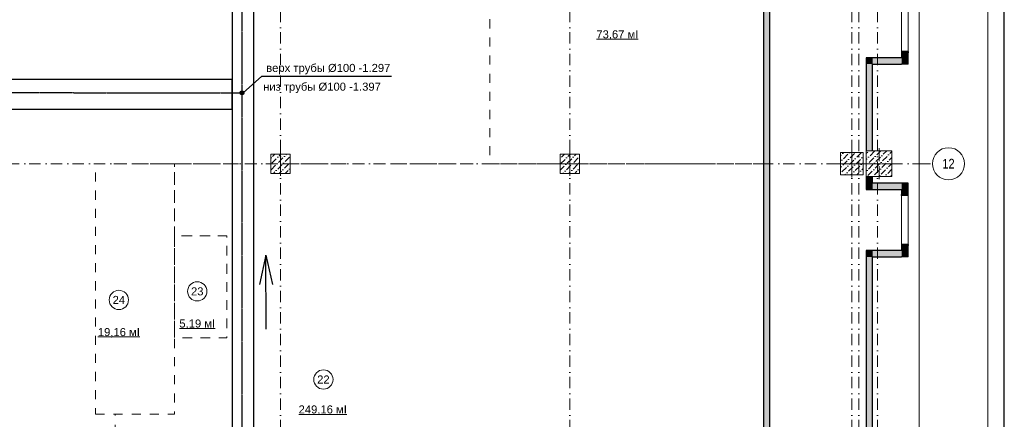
# Model space of a CAD drawing. Header units: millimetres. Extents: x -2890 to 117730, y -526 to 88572.
# Tile 54 of 65: x 86969 to 117608, y 45341 to 57780. Entities that reach past the tile are written whole.
import ezdxf
from ezdxf.xclip import XClip

# ---------------------------------------------------------------- set-up
doc = ezdxf.new("R2010")
doc.units = ezdxf.units.MM
doc.header["$MEASUREMENT"] = 0
doc.header["$XCLIPFRAME"] = 2
doc.set_wipeout_variables(frame=1)
for name, pattern in [('Wipeout_Contour', [1000, 0, -1000]), ('Невидимая', [3.912222, 2.822222, -1.09]), ('Штриховая', [564.444447, 282.222223, -282.222223]), ('Штрихпунктирная', [6.702778, 3.527778, -1.763889, 0, -1.411111])]:
    doc.linetypes.add(name, pattern=pattern)
for name, color, linetype in [('ВК_К1', 34, 'Continuous'), ('ВК_Размер', 7, 'Continuous'), ('ВК_Текст', 7, 'Continuous'), ('Конструктив - Колонны', 7, 'Continuous'), ('Конструктив - Стены Внутр сущ.', 7, 'Continuous'), ('ПОЛ - Зоны перепадов', 7, 'Continuous'), ('Размер - Конструктив нов', 7, 'Continuous'), ('Чертеж и Рисунок', 7, 'Continuous'), ('Элемент Модели - Зона', 7, 'Continuous'), ('Элемент Модели - Оси', 7, 'Continuous')]:
    doc.layers.add(name, color=color, linetype=linetype)
doc.styles.add('СГЕНЕРИР_СТИЛЬ_1', font='ARIALN.TTF')
doc.styles.add('СГЕНЕРИР_СТИЛЬ_4', font='arial.ttf')
pattern_1 = [(45, (-30913.9, 8296), (-183.84776, 183.84776), [195, -65, 0, -65]), (45, (-30890.9, 8502.82), (-183.84776, 183.84776), [195, -65, 0, -65])]

# ---------------------------------------------------------------- blocks, each defined once
blk = doc.blocks.new('Чертеж_4_5', base_point=(-404.87, 87.91))
at = {"layer": 'Размер - Конструктив нов', "color": 7, "linetype": 'Continuous', "lineweight": 15}
blk.add_line((1158.63, 537.91), (1157.46, 537.91), dxfattribs=at)
at = {"layer": 'Элемент Модели - Оси', "color": 7, "linetype": 'Штрихпунктирная', "lineweight": 15}
blk.add_line((1157.46, 537.91), (1161.63, 537.91), dxfattribs=at)
at = {"layer": 'Элемент Модели - Оси', "color": 7, "linetype": 'Continuous', "lineweight": 15}
blk.add_circle((1166.63, 537.91), 5, dxfattribs=at)
at = {"layer": 'Элемент Модели - Оси', "color": 7, "linetype": 'Continuous', "lineweight": 15, "insert": (1164.71, 537.93), "char_height": 3, "attachment_point": 4, "style": 'СГЕНЕРИР_СТИЛЬ_1'}
blk.add_mtext('\\A1;\\pt0;12', dxfattribs=at)

msp = doc.modelspace()

# ---------------------------------------------------------------- hatches: boundary and pattern name
at = {"layer": 'ВК_К1', "ltscale": 100}
h = msp.add_hatch(color=256, dxfattribs=at)
h.dxf.hatch_style = 1
h.paths.add_polyline_path([(93946, 55502.1, 1), (93826.2, 55502.1, 1)])
at = {"layer": 'Конструктив - Стены Внутр сущ.', "linetype": 'Continuous', "lineweight": 15, "ltscale": 100}
for points in [[(110111.1, 67596.1), (110111.1, 19116), (110311.1, 19116), (110311.1, 67596.1)], [(114411.1, 56596), (114611.1, 56596), (114611.1, 56786), (114411.1, 56786)], [(113311.1, 56396), (113511.1, 56396), (113311.1, 56596)], [(113311.1, 56596), (113511.1, 56396), (113511.1, 56596)], [(113311.1, 56396), (113311.1, 53696), (113511.1, 53696), (113511.1, 56396)], [(114411.1, 56596), (113511.1, 56596), (113511.1, 56396), (114411.1, 56396)], [(114411.1, 56396), (114611.1, 56396), (114411.1, 56596)], [(114411.1, 56596), (114611.1, 56396), (114611.1, 56596)], [(113311.1, 52696), (113511.1, 52696), (113511.1, 52896), (113311.1, 52896)], [(113511.1, 52696), (113311.1, 52496), (113511.1, 52496)], [(113511.1, 52696), (113311.1, 52696), (113311.1, 52496)], [(113511.1, 52496), (114411.1, 52496), (114411.1, 52696), (113511.1, 52696)], [(114411.1, 52496), (114611.1, 52696), (114411.1, 52696)], [(114411.1, 52496), (114611.1, 52496), (114611.1, 52696)], [(114411.1, 52496), (114411.1, 52306), (114611.1, 52306), (114611.1, 52496)], [(113311.1, 50396), (113511.1, 50396), (113311.1, 50596)], [(113311.1, 50596), (113511.1, 50396), (113511.1, 50596)], [(114411.1, 50596), (113511.1, 50596), (113511.1, 50396), (114411.1, 50396)], [(114411.1, 50596), (114611.1, 50596), (114611.1, 50786), (114411.1, 50786)], [(114411.1, 50396), (114611.1, 50396), (114411.1, 50596)], [(114411.1, 50596), (114611.1, 50396), (114611.1, 50596)], [(113311.1, 50396), (113311.1, 44696), (113511.1, 44696), (113511.1, 50396)]]:
    msp.add_hatch(color=7, dxfattribs=at).paths.add_polyline_path(points)

# ---------------------------------------------------------------- linework, layer by layer
at = {"color": 7, "linetype": 'Continuous', "lineweight": 30, "ltscale": 100}
msp.add_line((117608, 5), (117608, 83105), dxfattribs=at)
at = {"layer": 'ВК_К1', "ltscale": 100}
for p, q in [((94632.7, 50445.2), (94433.4, 49536.9)), ((94640.6, 48142.6), (94632.7, 50445.2)), ((94632.7, 50445.2), (94838.3, 49538.3))]:
    msp.add_line(p, q, dxfattribs=at)
at = {"layer": 'ВК_К1', "linetype": 'Штрихпунктирная'}
msp.add_lwpolyline([(71079.6, 44236.1), (71079.6, 55530.8), (93886.1, 55502.1)], dxfattribs=at)
at = {"layer": 'ВК_К1', "ltscale": 100}
msp.add_circle((93886.1, 55502.1), 59.9, dxfattribs=at)
at = {"layer": 'ВК_Размер'}
for points in [[(93578.7, 19649.5), (94255.4, 19649.5), (94255.4, 60397.7), (93578.7, 60397.7)], [(93578.7, 55918), (70777.2, 55918), (70777.2, 54996), (93578.7, 54996)]]:
    msp.add_lwpolyline(points, close=True, dxfattribs=at)
msp.add_lwpolyline([(93927.4, 55502), (94500.2, 56024.4), (98535.2, 56024.4)], dxfattribs=at)
at = {"layer": 'Конструктив - Стены Внутр сущ.', "color": 7, "linetype": 'Continuous', "lineweight": 15, "ltscale": 100}
for p, q in [((114411.1, 58306), (114411.1, 56786)), ((114611.1, 56786), (114611.1, 58306)), ((114411.1, 52306), (114411.1, 50786)), ((114611.1, 50786), (114611.1, 52306))]:
    msp.add_line(p, q, dxfattribs=at)
at = {"layer": 'Конструктив - Стены Внутр сущ.', "color": 7, "linetype": 'Continuous', "lineweight": 30, "ltscale": 100}
for p, q in [((114411.1, 56786), (114411.1, 56749)), ((114496.1, 56786), (114411.1, 56786)), ((114611.1, 56786), (114496.1, 56786)), ((114611.1, 56786), (114611.1, 56749)), ((114411.1, 52306), (114411.1, 52343)), ((114496.1, 52306), (114411.1, 52306)), ((114611.1, 52306), (114496.1, 52306)), ((114611.1, 52306), (114611.1, 52343)), ((114411.1, 50786), (114411.1, 50749)), ((114496.1, 50786), (114411.1, 50786)), ((114611.1, 50786), (114496.1, 50786)), ((114611.1, 50786), (114611.1, 50749))]:
    msp.add_line(p, q, dxfattribs=at)
at = {"layer": 'Конструктив - Стены Внутр сущ.', "color": 7, "linetype": 'Continuous', "lineweight": 30, "ltscale": 100, "flags": 128}
for points in [[(110311.1, 18916), (110311.1, 67796.1)], [(110111.1, 67596.1), (110111.1, 19116)], [(114411.1, 56786), (114411.1, 56596)], [(114611.1, 56396), (114611.1, 56786)], [(113311.1, 56596), (113311.1, 56396)], [(114411.1, 56596), (113311.1, 56596)], [(113311.1, 56396), (113311.1, 53696)], [(113511.1, 56396), (114411.1, 56396)], [(113511.1, 53696), (113511.1, 56396)], [(114611.1, 56396), (114411.1, 56396)], [(113311.1, 52896), (113311.1, 52496)], [(113511.1, 52696), (113511.1, 52896)], [(113311.1, 52496), (113511.1, 52496)], [(114411.1, 52696), (113511.1, 52696)], [(113511.1, 52496), (114411.1, 52496)], [(114611.1, 52696), (114411.1, 52696)], [(114411.1, 52496), (114411.1, 52306)], [(114611.1, 52306), (114611.1, 52696)], [(113311.1, 50596), (113311.1, 50396)], [(114411.1, 50596), (113311.1, 50596)], [(114411.1, 50786), (114411.1, 50596)], [(114611.1, 50396), (114611.1, 50786)], [(113311.1, 50396), (113311.1, 44696)], [(113511.1, 50396), (114411.1, 50396)], [(113511.1, 44696), (113511.1, 50396)], [(114611.1, 50396), (114411.1, 50396)]]:
    msp.add_lwpolyline(points, dxfattribs=at)
at = {"layer": 'ПОЛ - Зоны перепадов', "color": 7, "linetype": 'Невидимая', "lineweight": 5, "ltscale": 100, "flags": 128}
msp.add_lwpolyline([(110111.1, 44596), (110132.8, 67596.1), (108911.3, 67596.1), (108911.3, 70556), (109311.1, 70556), (109311.1, 80646), (59036.1, 80646), (59036.1, 44596)], close=True, dxfattribs=at)
at = {"layer": 'Элемент Модели - Зона', "color": 7, "linetype": 'Continuous', "lineweight": 0, "ltscale": 100}
for p, q in [((104916.6, 57172.4), (106217.2, 57172.4)), ((91938.1, 48170.4), (93048.9, 48170.4)), ((89404.6, 47903.7), (90705.2, 47903.7)), ((95653.8, 45495.5), (97144.1, 45495.5))]:
    msp.add_line(p, q, dxfattribs=at)
at = {"layer": 'Элемент Модели - Зона', "color": 253, "linetype": 'Штриховая', "lineweight": 15, "flags": 128}
for points in [[(89325, 45501.1), (89936.1, 45501.1), (91782.4, 45501.1), (91782.4, 47874.1), (91782.4, 51048.3), (91782.4, 53296), (89325, 53296)], [(93418.6, 51048.3), (91782.4, 51048.3), (91782.4, 47874.1), (93418.6, 47874.1)]]:
    msp.add_lwpolyline(points, close=True, dxfattribs=at)
at = {"layer": 'Элемент Модели - Зона', "color": 7, "linetype": 'Continuous', "lineweight": 0, "ltscale": 100, "flags": 128}
for points in [[(90354.9, 49057.2, 1), (89754.9, 49057.2, 1)], [(92793.5, 49323.9, 1), (92193.5, 49323.9, 1)], [(96719.4, 46580.1, 1), (96119.4, 46580.1, 1)]]:
    msp.add_lwpolyline(points, format="xyb", close=True, dxfattribs=at)

# ---------------------------------------------------------------- block references
at = {"layer": 'Чертеж и Рисунок', "color": 7, "linetype": 'Continuous', "lineweight": 15, "ltscale": 100}
ref = msp.add_blockref('Чертеж_4_5', (-41278.7, 8296), dxfattribs=dict(at, xscale=100, yscale=100, zscale=100))
XClip(ref).set_block_clipping_path([(1157.4600279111, 170.6084698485), (1178.8521228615, 822.866965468)])

# ---------------------------------------------------------------- texts
at = {"layer": 'ВК_Текст', "color": 1, "linetype": 'Continuous', "lineweight": 0, "ltscale": 100, "char_height": 250, "attachment_point": 5, "style": 'СГЕНЕРИР_СТИЛЬ_4'}
for s, insert in [('\\A1;верх трубы %%C100 -1.297', (96571.4, 56241.3)), ('\\A1;низ трубы Ø100 -1.397', (96376.7, 55657.7))]:
    msp.add_mtext(s, dxfattribs=dict(at, insert=insert))
at = {"layer": 'Элемент Модели - Зона', "color": 7, "linetype": 'Continuous', "lineweight": 0, "ltscale": 100, "char_height": 250, "attachment_point": 5, "style": 'СГЕНЕРИР_СТИЛЬ_4'}
for s, insert in [('\\A1;73,67 мІ', (105566.9, 57301.7)), ('\\A1;23', (92493.5, 49321.8)), ('\\A1;24', (90054.9, 49057.2)), ('\\A1;5,19 мІ', (92493.5, 48299.7)), ('\\A1;19,16 мІ', (90054.9, 48033)), ('\\A1;22', (96419.4, 46580.1)), ('\\A1;249,16 мІ', (96399, 45624.9))]:
    msp.add_mtext(s, dxfattribs=dict(at, insert=insert))

# ---------------------------------------------------------------- next in the draw order: wipeouts: each hides what was drawn before it
at = {"color": 254, "linetype": 'Wipeout_Contour', "lineweight": 0, "ltscale": 100}
for points in [[(112511.1, 52946), (113211.1, 52946), (113211.1, 53646), (112511.1, 53646)], [(94786.1, 52996), (95386.1, 52996), (95386.1, 53596), (94786.1, 53596)], [(103786.1, 52996), (104386.1, 52996), (104386.1, 53596), (103786.1, 53596)]]:
    msp.add_wipeout(points, dxfattribs=at).dxf.layer = 'Конструктив - Колонны'

# ---------------------------------------------------------------- next in the draw order: hatches: boundary and pattern name
at = {"layer": 'Конструктив - Колонны', "linetype": 'Continuous', "lineweight": 15, "ltscale": 100}
h = msp.add_hatch(dxfattribs=at)
h.set_pattern_fill('БЕТОН_01_0006', scale=100, style=0, pattern_type=2)
h.set_pattern_definition(pattern_1)
h.paths.add_polyline_path([(112511.1, 52946), (113211.1, 52946), (113211.1, 53646), (112511.1, 53646)])
h = msp.add_hatch(dxfattribs=at)
h.set_pattern_fill('БЕТОН_01_0006', scale=100, style=0, pattern_type=2)
h.set_pattern_definition(pattern_1)
h.paths.add_polyline_path([(94786.1, 52996), (95386.1, 52996), (95386.1, 53596), (94786.1, 53596)])
h = msp.add_hatch(dxfattribs=at)
h.set_pattern_fill('БЕТОН_01_0006', scale=100, style=0, pattern_type=2)
h.set_pattern_definition(pattern_1)
h.paths.add_polyline_path([(103786.1, 52996), (104386.1, 52996), (104386.1, 53596), (103786.1, 53596)])

# ---------------------------------------------------------------- next in the draw order: linework, layer by layer
at = {"layer": 'ВК_К1', "linetype": 'Штрихпунктирная'}
msp.add_lwpolyline([(85706, 80046), (85706, 79715.2), (105409.1, 79715.2, -0.4142136), (105409.6, 79714.7), (105409.6, 60061.1), (93886.6, 60061.1, 0.4142136), (93886.1, 60060.6), (93886.1, 19935.2), (109921, 19935.2)], format="xyb", dxfattribs=at)
at = {"layer": 'Конструктив - Колонны', "color": 7, "linetype": 'Continuous', "lineweight": 0, "ltscale": 100}
for p, q in [((95086.1, 53376), (95086.1, 53676)), ((104086.1, 53376), (104086.1, 53676)), ((112861.1, 53376), (112861.1, 53726)), ((95006.1, 53296), (94706.1, 53296)), ((95086.1, 53216), (95086.1, 52916)), ((95166.1, 53296), (95466.1, 53296)), ((104006.1, 53296), (103706.1, 53296)), ((104086.1, 53216), (104086.1, 52916)), ((104166.1, 53296), (104466.1, 53296)), ((112781.1, 53296), (112431.1, 53296)), ((112861.1, 53216), (112861.1, 52866)), ((112941.1, 53296), (113291.1, 53296))]:
    msp.add_line(p, q, dxfattribs=at)
at = {"layer": 'Конструктив - Колонны', "color": 7, "linetype": 'Continuous', "lineweight": 15, "ltscale": 100, "flags": 128}
for points in [[(112511.1, 52946), (113211.1, 52946), (113211.1, 53646), (112511.1, 53646)], [(94786.1, 52996), (95386.1, 52996), (95386.1, 53596), (94786.1, 53596)], [(103786.1, 52996), (104386.1, 52996), (104386.1, 53596), (103786.1, 53596)]]:
    msp.add_lwpolyline(points, close=True, dxfattribs=at)
at = {"layer": 'Конструктив - Колонны', "color": 7, "linetype": 'Continuous', "lineweight": 0, "ltscale": 100}
for p in [(95086.1, 53296), (104086.1, 53296), (112861.1, 53296)]:
    msp.add_point(p, dxfattribs=at)
at = {"layer": 'Элемент Модели - Зона', "color": 253, "linetype": 'Штриховая', "lineweight": 15, "flags": 128}
for points in [[(101603.2, 53296), (103786.1, 53296), (103786.1, 53596), (104386.1, 53596), (104386.1, 53296), (110111.1, 53296), (110111.1, 53796), (110111.1, 56816), (110111.1, 61976), (101603.2, 61976)], [(89936.1, 26605.2), (89936.1, 26596), (91496.1, 26596), (91496.1, 26616), (94786.1, 26616), (94786.1, 32146), (92986.1, 32146), (92986.1, 32396), (94786.1, 32396), (94786.1, 33896), (92986.1, 33896), (92986.1, 34146), (94786.1, 34146), (94786.1, 34546), (94736.1, 34546), (94736.1, 36046), (94786.1, 36046), (94786.1, 36446), (92986.1, 36446), (92986.1, 36696), (94786.1, 36696), (94786.1, 38196), (92986.1, 38196), (92986.1, 38446), (94786.1, 38446), (94786.1, 44596), (95386.1, 44596), (95386.1, 44146), (103786.1, 44146), (103786.1, 44596), (104386.1, 44596), (104386.1, 44146), (110111.1, 44146), (110111.1, 53296), (107466.8, 53296), (104386.1, 53296), (104386.1, 52996), (103786.1, 52996), (103786.1, 53296), (95386.1, 53296), (95386.1, 52996), (94786.1, 52996), (94786.1, 53296), (91782.4, 53296), (91782.4, 51048.3), (93418.6, 51048.3), (93418.6, 47874.1), (91782.4, 47874.1), (91782.4, 45501.1), (89936.1, 45501.1)]]:
    msp.add_lwpolyline(points, close=True, dxfattribs=at)
at = {"layer": 'Элемент Модели - Оси', "color": 7, "linetype": 'Штрихпунктирная', "lineweight": 15, "ltscale": 100}
for p, q in [((95086.1, 82191.7), (95086.1, 15620.8)), ((104086.1, 82191.7), (104086.1, 15620.8)), ((112861.1, 82191.7), (112861.1, 15620.8)), ((113086.1, 82191.7), (113086.1, 15620.8))]:
    msp.add_line(p, q, dxfattribs=at)

# ---------------------------------------------------------------- next in the draw order: wipeouts: each hides what was drawn before it
at = {"color": 254, "linetype": 'Wipeout_Contour', "lineweight": 0, "ltscale": 100}
msp.add_wipeout([(113311.1, 52896), (114111.1, 52896), (114111.1, 53696), (113311.1, 53696)], dxfattribs=at).dxf.layer = 'Конструктив - Колонны'

# ---------------------------------------------------------------- next in the draw order: hatches: boundary and pattern name
at = {"layer": 'Конструктив - Колонны', "linetype": 'Continuous', "lineweight": 15, "ltscale": 100}
h = msp.add_hatch(dxfattribs=at)
h.set_pattern_fill('БЕТОН_01_0006', scale=100, style=0, pattern_type=2)
h.set_pattern_definition(pattern_1)
h.paths.add_polyline_path([(113311.1, 52896), (114111.1, 52896), (114111.1, 53696), (113311.1, 53696)])

# ---------------------------------------------------------------- next in the draw order: linework, layer by layer
at = {"layer": 'Конструктив - Колонны', "color": 7, "linetype": 'Continuous', "lineweight": 0, "ltscale": 100}
for p, q in [((113711.1, 53376), (113711.1, 53776)), ((113631.1, 53296), (113231.1, 53296)), ((113711.1, 53216), (113711.1, 52816)), ((113791.1, 53296), (114191.1, 53296))]:
    msp.add_line(p, q, dxfattribs=at)
at = {"layer": 'Конструктив - Колонны', "color": 7, "linetype": 'Continuous', "lineweight": 15, "ltscale": 100, "flags": 128}
msp.add_lwpolyline([(113311.1, 52896), (114111.1, 52896), (114111.1, 53696), (113311.1, 53696)], close=True, dxfattribs=at)
at = {"layer": 'Конструктив - Колонны', "color": 7, "linetype": 'Continuous', "lineweight": 0, "ltscale": 100}
msp.add_point((113711.1, 53296), dxfattribs=at)
at = {"layer": 'Элемент Модели - Оси', "color": 7, "linetype": 'Штрихпунктирная', "lineweight": 15, "ltscale": 100}
for p, q in [((113661.1, 82191.7), (113661.1, 15620.8)), ((3470.8, 53296), (114954, 53296))]:
    msp.add_line(p, q, dxfattribs=at)

doc.saveas('drawing.dxf')
